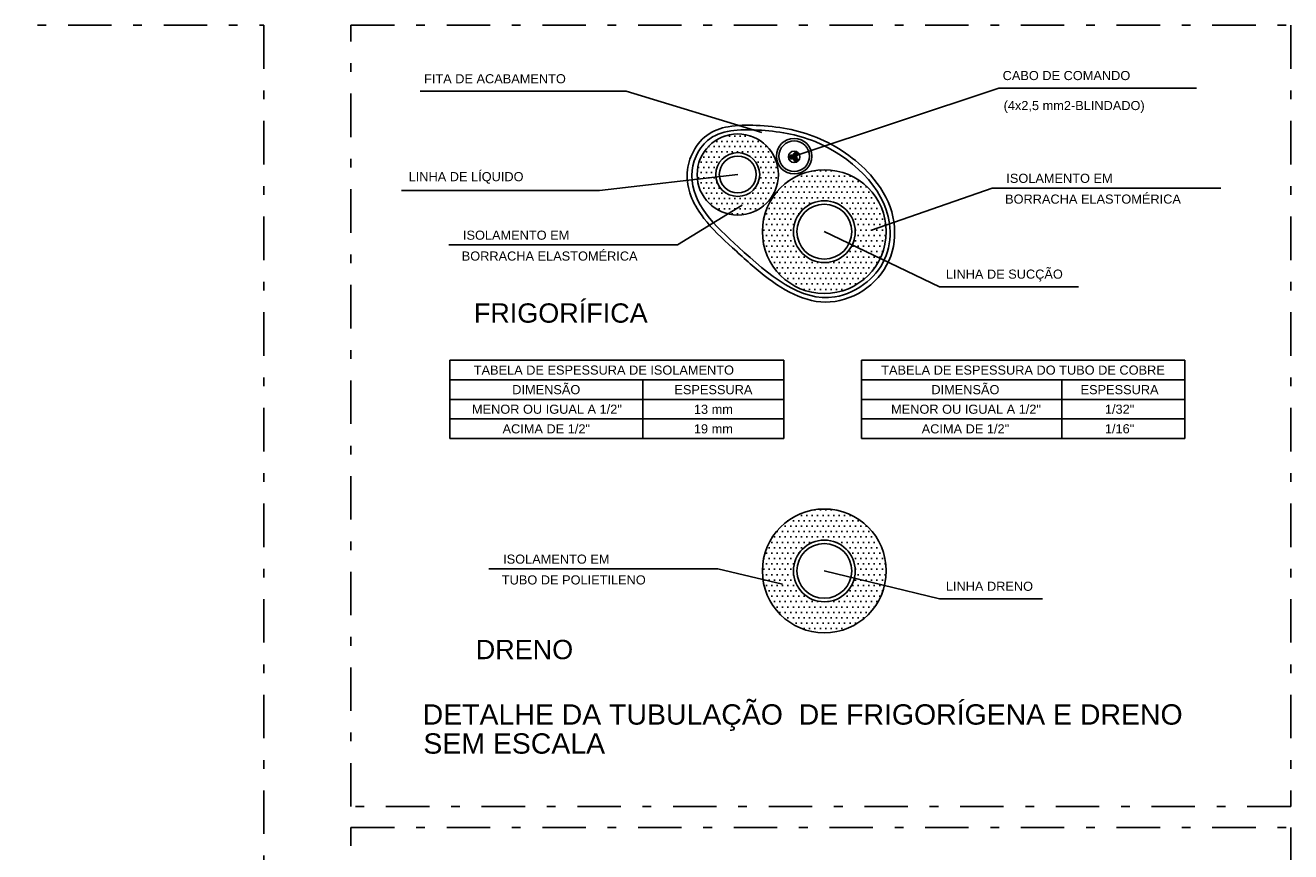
# Model space of a CAD drawing. Header units: inches. Extents: x -35 to 144, y -65 to -22.
# Tile 37 of 47: x 114 to 128, y -43 to -34. Entities that reach past the tile are written whole.
import ezdxf
from ezdxf.enums import TextEntityAlignment as Align

# ---------------------------------------------------------------- set-up
doc = ezdxf.new("R2010")
doc.units = ezdxf.units.IN
doc.header["$MEASUREMENT"] = 0
doc.linetypes.add('CONTINUA', pattern=[0])
doc.linetypes.add('DASHDOT', pattern=[1, 0.5, -0.25, 0, -0.25])
for name, color, linetype in [('ac-cotas', 8, 'Continuous'), ('AC-TUB', 4, 'Continuous'), ('AR-EQUIP', 80, 'Continuous'), ('AR-TEXTO', 2, 'Continuous'), ('ITEM', 8, 'Continuous'), ('Texto', 2, 'Continuous')]:
    doc.layers.add(name, color=color, linetype=linetype)
doc.layers.add('TEXTO-02', color=2, linetype='Continuous', lineweight=20)
doc.styles.add('A10', font='arial.ttf', dxfattribs={"height": 0.1})
doc.styles.add('ROMANS', font='arial.ttf', dxfattribs={"height": 0.18})

msp = doc.modelspace()

# ---------------------------------------------------------------- hatches: boundary and pattern name
at = {"layer": 'AR-EQUIP'}
h = msp.add_hatch(dxfattribs=at)
h.set_pattern_fill('DOTS,_O', color=8, scale=0.0375)
h.set_pattern_definition([(0, (7.02099, -218.19483), (0.029765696, 0.059531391), [0, -0.059531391])])
edge = h.paths.add_edge_path()
edge.add_arc((121.712, -35.516), 0.467, 0, 360)
edge = h.paths.add_edge_path(flags=17)
edge.add_arc((121.712, -35.516), 0.252, 0, 360)
h = msp.add_hatch(dxfattribs=at)
h.set_pattern_fill('DOTS,_O', color=2, scale=0.046305)
h.set_pattern_definition([(0, (20.2632735, -161.045943), (0.00144703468, 0.00289406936), [0, -0.00289406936])])
h.paths.add_polyline_path([(122.396, -35.288, 1), (122.351, -35.288, 1)])
h.paths.add_polyline_path([(122.355, -35.314, 1), (122.311, -35.314, 1)])
h.paths.add_polyline_path([(122.399, -35.337, 1), (122.354, -35.337, 1)])
h = msp.add_hatch(dxfattribs=at)
h.set_pattern_fill('DOTS,_O', color=8, scale=0.992252)
h.set_pattern_definition([(0, (-23.41682, -216.620483), (0.031007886, 0.062015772), [0, -0.062015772])])
h.paths.add_polyline_path([(121.995, -36.173, 1), (123.419, -36.173, 1)])
h.paths.add_polyline_path([(123.062, -36.173, -1), (122.352, -36.173, -1)], flags=16)
h.paths.add_polyline_path([(123.022, -36.173, -1), (122.392, -36.173, -1)], flags=0)
h = msp.add_hatch(dxfattribs=at)
h.set_pattern_fill('DOTS,_O', color=8, scale=0.992252)
h.set_pattern_definition([(0, (-23.41682, -220.52246), (0.031007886, 0.062015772), [0, -0.062015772])])
h.paths.add_polyline_path([(121.995, -40.075, 1), (123.419, -40.075, 1)])
h.paths.add_polyline_path([(123.062, -40.075, -1), (122.352, -40.075, -1)], flags=16)
h.paths.add_polyline_path([(123.022, -40.075, -1), (122.392, -40.075, -1)], flags=0)

# ---------------------------------------------------------------- linework, layer by layer
at = {"color": 2, "linetype": 'DASHDOT'}
for points in [[(116.266, -33.8), (116.266, -52.038), (85.413, -52.038), (85.413, -33.8)], [(117.266, -33.8), (128.068, -33.8), (128.068, -42.785), (117.266, -42.785)], [(117.266, -43.026), (128.068, -43.026), (128.068, -52.038), (117.266, -52.038)]]:
    msp.add_lwpolyline(points, close=True, dxfattribs=at)
at = {"layer": 'ac-cotas', "color": 4}
for centre in [(122.707, -36.173), (122.707, -40.075)]:
    msp.add_circle(centre, 0.712, dxfattribs=at)
at = {"layer": 'ac-cotas'}
msp.add_open_spline([(121.131, -35.526), (121.132, -35.443), (121.151, -35.359), (121.225, -35.196), (121.283, -35.119), (121.43, -35.012), (121.515, -34.982), (121.709, -34.946), (121.82, -34.946), (122.172, -34.963), (122.397, -34.998), (122.846, -35.183), (123.069, -35.332), (123.349, -35.646), (123.436, -35.789), (123.524, -36.091), (123.528, -36.251), (123.447, -36.548), (123.36, -36.682), (123.125, -36.885), (122.977, -36.954), (122.683, -36.998), (122.541, -36.971), (122.271, -36.859), (122.141, -36.774), (121.891, -36.578), (121.77, -36.467), (121.532, -36.25), (121.416, -36.14), (121.21, -35.875), (121.131, -35.717), (121.131, -35.526)], degree=3, knots=[0, 0, 0, 0, 0.296126, 0.296126, 0.624898, 0.624898, 0.953669, 0.953669, 1.348139, 1.348139, 2.269421, 2.269421, 3.190704, 3.190704, 3.802261, 3.802261, 4.371466, 4.371466, 4.94067, 4.94067, 5.509875, 5.509875, 6.079079, 6.079079, 6.648284, 6.648284, 7.217867, 7.217867, 7.787451, 7.787451, 8.475856, 8.475856, 8.475856, 8.475856], dxfattribs=at)
at = {"layer": 'ac-cotas', "start_tangent": (0.003362, 0.999994), "end_tangent": (0.003362, 0.999994)}
msp.add_spline([(121.184, -35.526), (121.364, -35.126), (121.941, -35.005), (122.6, -35.138), (123.456, -36.079), (123.417, -36.447), (123.2, -36.75), (122.829, -36.923), (121.722, -36.352), (121.184, -35.526)], degree=3, dxfattribs=at)
at = {"layer": 'AC-TUB', "color": 2}
for centre in [(122.333, -35.314), (122.374, -35.288), (122.376, -35.337)]:
    msp.add_circle(centre, 0.0223, dxfattribs=at)
at = {"layer": 'AR-EQUIP', "color": 4}
for centre, radius in [((121.712, -35.516), 0.467), ((121.712, -35.516), 0.252), ((121.712, -35.516), 0.212), ((122.707, -36.173), 0.355), ((122.707, -36.173), 0.315), ((122.707, -40.075), 0.355), ((122.707, -40.075), 0.315)]:
    msp.add_circle(centre, radius, dxfattribs=at)
at = {"layer": 'AR-EQUIP', "color": 2}
for centre, radius in [((122.361, -35.305), 0.204), ((122.361, -35.305), 0.176), ((122.36, -35.313), 0.0656)]:
    msp.add_circle(centre, radius, dxfattribs=at)
at = {"layer": 'AR-TEXTO'}
for p, q in [((118.401, -37.652), (118.401, -38.552)), ((122.243, -37.652), (118.401, -37.652)), ((122.243, -38.552), (122.243, -37.652)), ((123.136, -37.652), (123.136, -38.552)), ((126.85, -37.652), (123.136, -37.652)), ((126.85, -38.552), (126.85, -37.652)), ((122.243, -37.877), (118.401, -37.877)), ((120.621, -37.877), (120.621, -38.552)), ((126.85, -37.877), (123.136, -37.877)), ((125.439, -37.877), (125.439, -38.552)), ((122.243, -38.102), (118.401, -38.102)), ((126.85, -38.102), (123.136, -38.102)), ((122.243, -38.327), (118.401, -38.327)), ((126.85, -38.327), (123.136, -38.327)), ((122.243, -38.552), (118.401, -38.552)), ((126.85, -38.552), (123.136, -38.552))]:
    msp.add_line(p, q, dxfattribs=at)
at = {"layer": 'ITEM'}
for p, q in [((118.062, -34.559), (120.43, -34.559)), ((120.43, -34.559), (121.989, -35.031)), ((124.714, -34.522), (122.395, -35.295)), ((124.714, -34.522), (126.987, -34.522)), ((121.712, -35.516), (120.122, -35.701)), ((117.847, -35.701), (120.122, -35.701)), ((123.25, -36.155), (124.636, -35.671)), ((124.636, -35.671), (127.267, -35.671)), ((121.763, -35.867), (121.021, -36.326)), ((122.707, -36.173), (124.033, -36.807)), ((118.39, -36.326), (121.021, -36.326)), ((124.033, -36.807), (125.63, -36.807)), ((118.852, -40.051), (121.483, -40.051)), ((122.225, -40.229), (121.483, -40.051)), ((122.707, -40.075), (124.033, -40.397)), ((124.033, -40.397), (125.217, -40.397))]:
    msp.add_line(p, q, dxfattribs=at)

# ---------------------------------------------------------------- texts
at = {"layer": 'AR-TEXTO', "style": 'ROMANS'}
for s, p in [('CABO DE COMANDO', (124.757, -34.43)), ('FITA DE ACABAMENTO', (118.106, -34.467)), ('(4x2,5 mm2-BLINDADO)', (124.768, -34.775)), ('LINHA DE LÍQUIDO', (117.929, -35.593)), ('ISOLAMENTO EM', (124.799, -35.612)), ('BORRACHA ELASTOMÉRICA', (124.785, -35.851)), ('ISOLAMENTO EM', (118.553, -36.266)), ('BORRACHA ELASTOMÉRICA', (118.539, -36.506)), ('LINHA DE SUCÇÃO', (124.104, -36.714)), ('ISOLAMENTO EM', (119.015, -39.992)), ('TUBO DE POLIETILENO', (119, -40.231)), ('LINHA DRENO', (124.104, -40.304))]:
    msp.add_text(s, height=0.105, dxfattribs=at).set_placement(p)
for s, p in [('TABELA DE ESPESSURA DE ISOLAMENTO', (120.173, -37.765)), ('TABELA DE ESPESSURA DO TUBO DE COBRE', (124.991, -37.765)), ('DIMENSÃO', (119.511, -37.99)), ('ESPESSURA', (121.432, -37.99)), ('DIMENSÃO', (124.329, -37.99)), ('ESPESSURA', (126.101, -37.99)), ('MENOR OU IGUAL A 1/2"', (119.518, -38.215)), ('13 mm', (121.432, -38.216)), ('MENOR OU IGUAL A 1/2"', (124.336, -38.215)), ('1/32"', (126.101, -38.215)), ('ACIMA DE 1/2"', (119.511, -38.441)), ('19 mm', (121.432, -38.441)), ('ACIMA DE 1/2"', (124.329, -38.441)), ('1/16"', (126.101, -38.44))]:
    msp.add_text(s, height=0.105, dxfattribs=at).set_placement(p, align=Align.MIDDLE_CENTER)
at = {"layer": 'Texto', "color": 140, "ltscale": 200, "style": 'A10'}
for s, height, p in [('FRIGORÍFICA', 0.22204, (118.678, -36.998)), ('DRENO', 0.222, (118.7, -40.868))]:
    msp.add_text(s, height=height, dxfattribs=at).set_placement(p, align=Align.TOP_LEFT)
at = {"layer": 'TEXTO-02', "color": 140, "linetype": 'CONTINUA', "lineweight": -3, "style": 'ROMANS'}
for s, p in [('DETALHE DA TUBULAÇÃO  DE FRIGORÍGENA E DRENO', (118.09, -41.609)), ('SEM ESCALA', (118.098, -41.943))]:
    msp.add_text(s, height=0.234, dxfattribs=at).set_placement(p, align=Align.TOP_LEFT)

doc.saveas('drawing.dxf')
